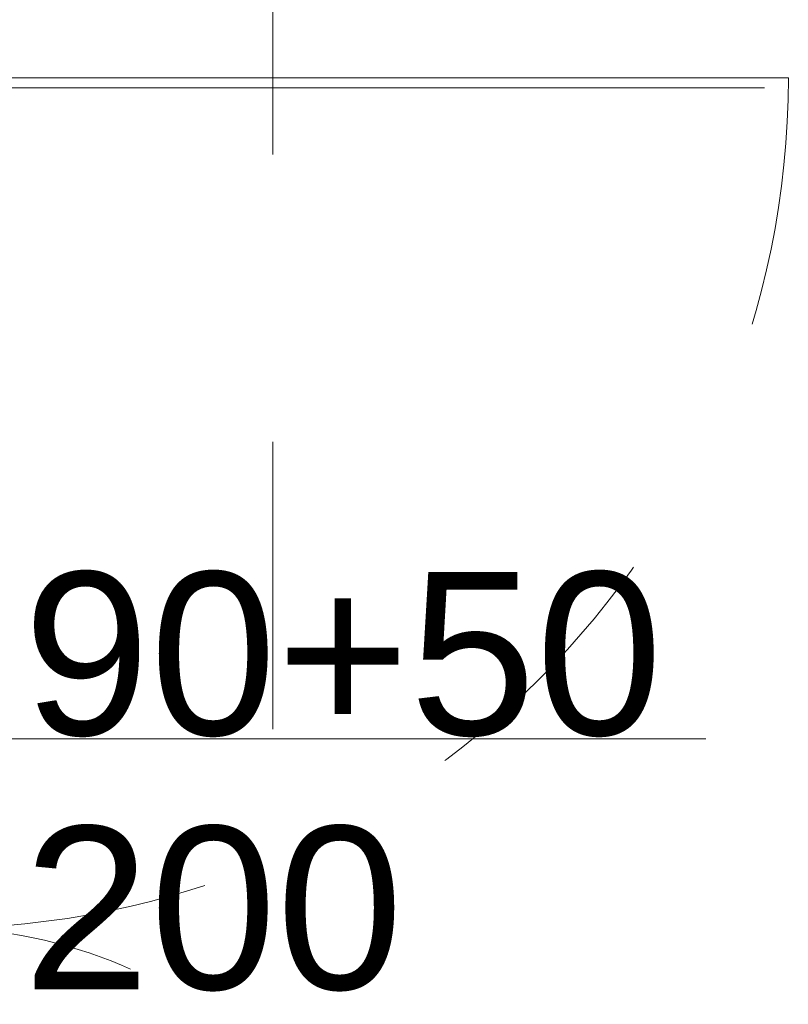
# Model space of a CAD drawing. Header units: centimetres. Extents: x -1737 to 22393, y -8842 to 3838.
# Tile 148 of 167: x 546 to 631, y 2929 to 3038. Entities that reach past the tile are written whole.
import ezdxf

# ---------------------------------------------------------------- set-up
doc = ezdxf.new("R2010")
doc.units = ezdxf.units.CM
doc.linetypes.add('Dash', pattern=[60, 30, -30])
doc.linetypes.add('Oś', pattern=[222.25, 127, -31.75, 31.75, -31.75])
for name, color, linetype, lineweight in [('A-DETL-THIN', 151, 'Continuous', 9), ('A-DOOR', 31, 'Continuous', 13), ('A-DOOR-HDLN', 31, 'Continuous', 13), ('A-DOOR-IDEN', 31, 'Continuous', 13), ('S-GRID', 1, 'Continuous', 13)]:
    doc.layers.add(name, color=color, linetype=linetype, lineweight=lineweight)
doc.styles.add('Arial_9', font='arial.ttf', dxfattribs={"height": 18})

# ---------------------------------------------------------------- blocks, each defined once
blk = doc.blocks.new('Schueco_FWS_ADS-75-SimplySmart_inw_Family-02 - FWS SI insert unit 90-2508000-3_piętro I __3_90 m_ - stan projektowany')
at = {"layer": 'A-DOOR'}
blk.add_line((-73.05, 7.6), (-73.05, 101.55), dxfattribs=at)
at = {"layer": 'A-DOOR-HDLN', "linetype": 'Dash', "lineweight": 9}
for centre, radius, start, end in [((-73.05, 7.6), 93.95, 360, 90), ((73.05, 7.6), 52.15, 90, 180)]:
    blk.add_arc(centre, radius, start, end, dxfattribs=at)
blk = doc.blocks.new('etykieta drzwi wymiar i kategoria - Aluprof Curtain Door - etykieta drzwi 1S góra-2374516-3_piętro I __3_90 m_ - stan projektowany')
at = {"layer": 'A-DOOR-IDEN'}
for q in [(0, 0.5984), (0, -0.5984)]:
    blk.add_line((0, 0), q, dxfattribs=at)

msp = doc.modelspace()

# ---------------------------------------------------------------- linework, layer by layer
at = {"layer": 'A-DETL-THIN'}
msp.add_line((534.14, 3030.54), (628.71, 3030.54), dxfattribs=at)
at = {"layer": 'S-GRID', "linetype": 'Oś'}
msp.add_line((574.38, 3816.92), (574.38, 2843.33), dxfattribs=at)

# ---------------------------------------------------------------- block references
at = {"layer": 'A-DOOR', "rotation": 270.0000000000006}
msp.add_blockref('Schueco_FWS_ADS-75-SimplySmart_inw_Family-02 - FWS SI insert unit 90-2508000-3_piętro I __3_90 m_ - stan projektowany', (529.78, 2958.58), dxfattribs=at)
at = {"layer": 'A-DOOR-IDEN', "xscale": 99.99999999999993, "yscale": 99.99999999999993, "zscale": 99.99999999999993, "rotation": 270.0000000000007}
msp.add_blockref('etykieta drzwi wymiar i kategoria - Aluprof Curtain Door - etykieta drzwi 1S góra-2374516-3_piętro I __3_90 m_ - stan projektowany', (562.38, 2958.58), dxfattribs=at)

# ---------------------------------------------------------------- texts
at = {"layer": 'A-DOOR-IDEN', "insert": (546.82, 2953.85), "char_height": 18, "width": 70.8, "attachment_point": 4, "line_spacing_factor": 0.936439, "style": 'Arial_9'}
msp.add_mtext('\\pxt7.05556,14.11111,21.16667,28.22222,35.27778,42.33333,49.38889,56.44444,63.5,70.55556,77.61111,84.66667,91.72222,98.77778,105.83333,112.88889,119.94444,127,134.05556,141.11111,148.16667,155.22222,162.27778,169.33333,176.38889,183.44444,190.5,197.55556,204.61111,211.66667,218.72222,225.77778;{90+50\\P200}', dxfattribs=at)

doc.saveas('drawing.dxf')
